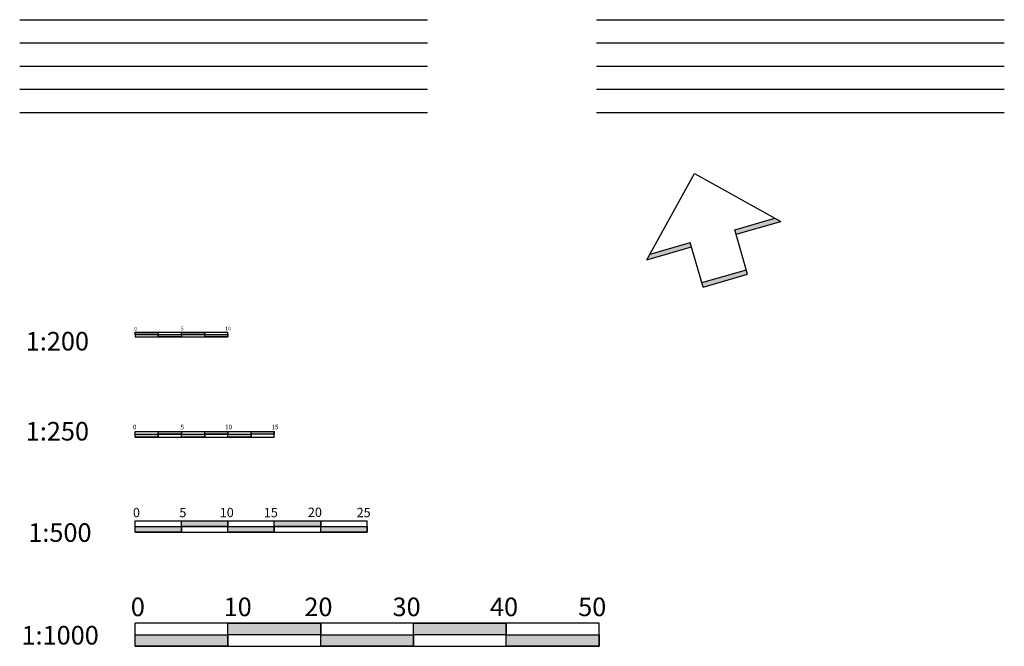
# Model space of a CAD drawing. Header units: metres. Extents: x 252743 to 254903, y 592696 to 593766.
# Tile 132 of 174: x 254147 to 254253, y 593555 to 593623. Entities that reach past the tile are written whole.
import ezdxf

# ---------------------------------------------------------------- set-up
doc = ezdxf.new("R2010")
doc.units = ezdxf.units.M
doc.layers.add('ALGEMEEN HULP', color=6, linetype='Continuous', plot=False)
doc.layers.add('ALGEMEEN NOORDPIJL', color=7, linetype='Continuous')
doc.layers.add('ALGEMEEN SCHAALBALK', color=7, linetype='Continuous')
doc.layers.get('0').freeze()
doc.styles.add('N_STANDARD 1000', font='arial.ttf', dxfattribs={"height": 2})
doc.styles.add('N_STANDARD 200', font='arial.ttf', dxfattribs={"height": 0.4})
doc.styles.add('N_STANDARD 250', font='arial.ttf', dxfattribs={"height": 0.5})
doc.styles.add('N_STANDARD 500', font='arial.ttf', dxfattribs={"height": 1})

# ---------------------------------------------------------------- blocks, each defined once
blk = doc.blocks.new('Noordpijl')
at = {"linetype": 'Continuous'}
for p, q in [((-2, 1.8), (1, 4.8)), ((1, 4.8), (4, 1.8)), ((-2, 1.8), (0, 1.8)), ((-1.8, 2), (0, 2)), ((0, 0), (0, 2)), ((2, 2), (3.8, 2)), ((2, 0), (2, 2)), ((2, 1.8), (4, 1.8)), ((0, 0.2), (2, 0.2)), ((0, 0), (2, 0))]:
    blk.add_line(p, q, dxfattribs=at)
for points in [[(-1.8, 2), (-2, 1.8), (0, 1.8), (-2, 1.8)], [(-1.8, 2), (0, 2), (0, 1.8), (0, 2)], [(2, 1.8), (2, 2), (3.8, 2), (2, 2)], [(3.8, 2), (4, 1.8), (2, 1.8), (4, 1.8)], [(0, 0.2), (2, 0.2), (2, 0), (2, 0.2)], [(0, 0.2), (0, 0), (2, 0), (0, 0)]]:
    blk.add_solid(points, dxfattribs=at)
blk = doc.blocks.new('SCHAALBALK')
h = blk.add_hatch(color=256)
h.dxf.hatch_style = 1
h.paths.add_polyline_path([(2.5, 0.25), (0, 0.25), (0, 0.5), (2.5, 0.5)])
h = blk.add_hatch(color=256)
h.dxf.hatch_style = 1
h.paths.add_polyline_path([(5, 0), (2.5, 0), (2.5, 0.25), (5, 0.25)])
h = blk.add_hatch(color=256)
h.dxf.hatch_style = 1
h.paths.add_polyline_path([(7.5, 0.25), (5, 0.25), (5, 0.5), (7.5, 0.5)])
h = blk.add_hatch(color=256)
h.dxf.hatch_style = 1
h.paths.add_polyline_path([(10, 0), (7.5, 0), (7.5, 0.25), (10, 0.25)])
for p, q in [((0, 0.5), (10, 0.5)), ((0, 0.5), (0, 0)), ((0, 0.25), (10, 0.25)), ((0, 0), (10, 0)), ((2.5, 0.5), (2.5, 0)), ((7.5, 0.5), (7.5, 0.25)), ((10, 0), (10, 0.5))]:
    blk.add_line(p, q)
for points in [[(2.5, 0.25), (0, 0.25), (0, 0.5), (2.5, 0.5)], [(5, 0), (2.5, 0), (2.5, 0.25), (5, 0.25)], [(7.5, 0.25), (5, 0.25), (5, 0.5), (7.5, 0.5)], [(10, 0), (7.5, 0), (7.5, 0.25), (10, 0.25)]]:
    blk.add_lwpolyline(points, close=True)
at = {"char_height": 0.4, "attachment_point": 1, "style": 'N_STANDARD 200'}
for s, insert in [('5', (4.93, 1.09)), ('10', (9.7, 1.09)), ('0', (-0.09, 1.05))]:
    blk.add_mtext_dynamic_manual_height_columns(s, width=5.5444, gutter_width=12.5, heights=[0], dxfattribs=dict(at, insert=insert))
blk = doc.blocks.new('SCHAALBALK 250')
h = blk.add_hatch(color=256)
h.dxf.hatch_style = 1
h.paths.add_polyline_path([(2.5, 0), (0, 0), (0, 0.31), (2.5, 0.31)])
h = blk.add_hatch(color=256)
h.dxf.hatch_style = 1
h.paths.add_polyline_path([(5, 0.31), (2.5, 0.31), (2.5, 0.62), (5, 0.62)])
h = blk.add_hatch(color=256)
h.dxf.hatch_style = 1
h.paths.add_polyline_path([(7.5, 0), (5, 0), (5, 0.31), (7.5, 0.31)])
h = blk.add_hatch(color=256)
h.dxf.hatch_style = 1
h.paths.add_polyline_path([(10, 0.31), (7.5, 0.31), (7.5, 0.62), (10, 0.62)])
h = blk.add_hatch(color=256)
h.dxf.hatch_style = 1
h.paths.add_polyline_path([(12.5, 0), (10, 0), (10, 0.31), (12.5, 0.31)])
h = blk.add_hatch(color=256)
h.dxf.hatch_style = 1
h.paths.add_polyline_path([(15, 0.31), (12.5, 0.31), (12.5, 0.62), (15, 0.62)])
for p, q in [((0, 0.62), (12.5, 0.62)), ((0, 0), (0, 0.62)), ((0, 0.31), (12.5, 0.31)), ((0, 0), (15, 0)), ((2.5, 0), (2.5, 0.62)), ((5, 0), (5, 0.62)), ((5, 0.31), (12.5, 0.31)), ((7.5, 0), (7.5, 0.62)), ((10, 0), (10, 0.62)), ((12.5, 0), (12.5, 0.62)), ((12.5, 0), (12.5, 0.62)), ((15, 0), (15, 0.62))]:
    blk.add_line(p, q)
for points in [[(2.5, 0), (0, 0), (0, 0.31), (2.5, 0.31)], [(5, 0.31), (2.5, 0.31), (2.5, 0.62), (5, 0.62)], [(7.5, 0), (5, 0), (5, 0.31), (7.5, 0.31)], [(10, 0.31), (7.5, 0.31), (7.5, 0.62), (10, 0.62)], [(12.5, 0), (10, 0), (10, 0.31), (12.5, 0.31)], [(15, 0.31), (12.5, 0.31), (12.5, 0.62), (15, 0.62)]]:
    blk.add_lwpolyline(points, close=True)
at = {"char_height": 0.5, "attachment_point": 1, "style": 'N_STANDARD 250'}
for s, insert in [('0', (-0.23, 1.34)), ('5', (4.9, 1.34)), ('10', (9.69, 1.34)), ('15', (14.69, 1.34))]:
    blk.add_mtext_dynamic_manual_height_columns(s, width=5.5444, gutter_width=12.5, heights=[0], dxfattribs=dict(at, insert=insert))
blk = doc.blocks.new('SCHAALBALK 500')
h = blk.add_hatch(color=256)
h.dxf.hatch_style = 1
h.paths.add_polyline_path([(10, 0.62), (5, 0.62), (5, 1.25), (10, 1.25)])
h = blk.add_hatch(color=256)
h.dxf.hatch_style = 1
h.paths.add_polyline_path([(20, 0.62), (15, 0.62), (15, 1.25), (20, 1.25)])
h = blk.add_hatch(color=256)
h.dxf.hatch_style = 1
h.paths.add_polyline_path([(5, 0), (0, 0), (0, 0.62), (5, 0.62)])
h = blk.add_hatch(color=256)
h.dxf.hatch_style = 1
h.paths.add_polyline_path([(15, 0), (10, 0), (10, 0.62), (15, 0.62)])
h = blk.add_hatch(color=256)
h.dxf.hatch_style = 1
h.paths.add_polyline_path([(25, 0), (20, 0), (20, 0.62), (25, 0.62)])
for p, q in [((0, 0), (0, 1.25)), ((0, 1.25), (25, 1.25)), ((5, 0), (5, 1.25)), ((10, 0), (10, 1.25)), ((15, 0), (15, 1.25)), ((20, 0), (20, 1.25)), ((25, 0), (25, 1.25)), ((0, 0.62), (25, 0.62)), ((0, 0), (25, 0)), ((10, 0.62), (25, 0.62))]:
    blk.add_line(p, q)
for points in [[(10, 0.62), (5, 0.62), (5, 1.25), (10, 1.25)], [(20, 0.62), (15, 0.62), (15, 1.25), (20, 1.25)], [(5, 0), (0, 0), (0, 0.62), (5, 0.62)], [(15, 0), (10, 0), (10, 0.62), (15, 0.62)], [(25, 0), (20, 0), (20, 0.62), (25, 0.62)]]:
    blk.add_lwpolyline(points, close=True)
at = {"char_height": 1, "attachment_point": 1, "style": 'N_STANDARD 500'}
for s, insert in [('0', (-0.23, 2.63)), ('5', (4.77, 2.63)), ('10', (9.12, 2.63)), ('15', (13.87, 2.63)), ('20', (18.62, 2.66)), ('25', (23.87, 2.63))]:
    blk.add_mtext_dynamic_manual_height_columns(s, width=5.5444, gutter_width=12.5, heights=[0], dxfattribs=dict(at, insert=insert))
blk = doc.blocks.new('SCHAALBALK 1000')
h = blk.add_hatch(color=256)
h.dxf.hatch_style = 1
h.paths.add_polyline_path([(20, 1.25), (10, 1.25), (10, 2.5), (20, 2.5)])
h = blk.add_hatch(color=256)
h.dxf.hatch_style = 1
h.paths.add_polyline_path([(40, 1.25), (30, 1.25), (30, 2.5), (40, 2.5)])
h = blk.add_hatch(color=256)
h.dxf.hatch_style = 1
h.paths.add_polyline_path([(10, 0), (0, 0), (0, 1.25), (10, 1.25)])
h = blk.add_hatch(color=256)
h.dxf.hatch_style = 1
h.paths.add_polyline_path([(30, 0), (20, 0), (20, 1.25), (30, 1.25)])
h = blk.add_hatch(color=256)
h.dxf.hatch_style = 1
h.paths.add_polyline_path([(50, 0), (40, 0), (40, 1.25), (50, 1.25)])
for p, q in [((0, 0), (0, 2.5)), ((50, 2.5), (0, 2.5)), ((10, 0), (10, 2.5)), ((20, 0), (20, 2.5)), ((30, 0), (30, 2.5)), ((30, 0), (30, 2.5)), ((40, 0), (40, 2.5)), ((50, 0), (50, 2.5)), ((0, 0), (50, 0))]:
    blk.add_line(p, q)
for points in [[(20, 1.25), (10, 1.25), (10, 2.5), (20, 2.5)], [(40, 1.25), (30, 1.25), (30, 2.5), (40, 2.5)], [(10, 0), (0, 0), (0, 1.25), (10, 1.25)], [(30, 0), (20, 0), (20, 1.25), (30, 1.25)], [(50, 0), (40, 0), (40, 1.25), (50, 1.25)]]:
    blk.add_lwpolyline(points, close=True)
at = {"char_height": 2, "attachment_point": 1, "style": 'N_STANDARD 1000'}
for s, insert in [('0', (-0.46, 5.25)), ('10', (9.54, 5.25)), ('20', (18.24, 5.25)), ('30', (27.74, 5.25)), ('40', (38.24, 5.25)), ('50', (47.74, 5.25))]:
    blk.add_mtext_dynamic_manual_height_columns(s, width=5.5444, gutter_width=12.5, heights=[0], dxfattribs=dict(at, insert=insert))

msp = doc.modelspace()

# ---------------------------------------------------------------- linework, layer by layer
at = {"layer": 'ALGEMEEN HULP'}
for p, q in [((254146.898, 593622.953), (254190.838, 593622.953)), ((254146.898, 593622.953), (254190.838, 593622.953)), ((254209.044, 593622.953), (254252.984, 593622.953)), ((254209.044, 593622.953), (254252.984, 593622.953)), ((254146.898, 593620.453), (254190.838, 593620.453)), ((254146.898, 593620.453), (254190.838, 593620.453)), ((254209.044, 593620.453), (254252.984, 593620.453)), ((254209.044, 593620.453), (254252.984, 593620.453)), ((254146.898, 593617.953), (254190.838, 593617.953)), ((254146.898, 593617.953), (254190.838, 593617.953)), ((254209.044, 593617.953), (254252.984, 593617.953)), ((254209.044, 593617.953), (254252.984, 593617.953)), ((254146.898, 593615.453), (254190.838, 593615.453)), ((254209.044, 593615.453), (254252.984, 593615.453)), ((254146.898, 593612.953), (254190.838, 593612.953)), ((254209.044, 593612.953), (254252.984, 593612.953))]:
    msp.add_line(p, q, dxfattribs=at)

# ---------------------------------------------------------------- block references
at = {"layer": 'ALGEMEEN NOORDPIJL', "xscale": 2.5, "yscale": 2.5, "zscale": 2.5, "rotation": 16}
msp.add_blockref('Noordpijl', (254220.522, 593594.137), dxfattribs=at)
at = {"layer": 'ALGEMEEN SCHAALBALK'}
for name, p in [('SCHAALBALK', (254159.329, 593588.787)), ('SCHAALBALK 250', (254159.329, 593577.97)), ('SCHAALBALK 500', (254159.329, 593567.717)), ('SCHAALBALK 1000', (254159.329, 593555.431))]:
    msp.add_blockref(name, p, dxfattribs=at)

# ---------------------------------------------------------------- texts
at = {"layer": 'ALGEMEEN HULP', "char_height": 2, "attachment_point": 1, "style": 'N_STANDARD 200'}
for s, insert in [('1:200', (254147.55, 593589.306)), ('1:250', (254147.55, 593579.606)), ('1:500', (254147.823, 593568.688)), ('1:1000', (254147.09, 593557.624))]:
    msp.add_mtext_dynamic_manual_height_columns(s, width=12.77943, gutter_width=2, heights=[0], dxfattribs=dict(at, insert=insert))

doc.saveas('drawing.dxf')
